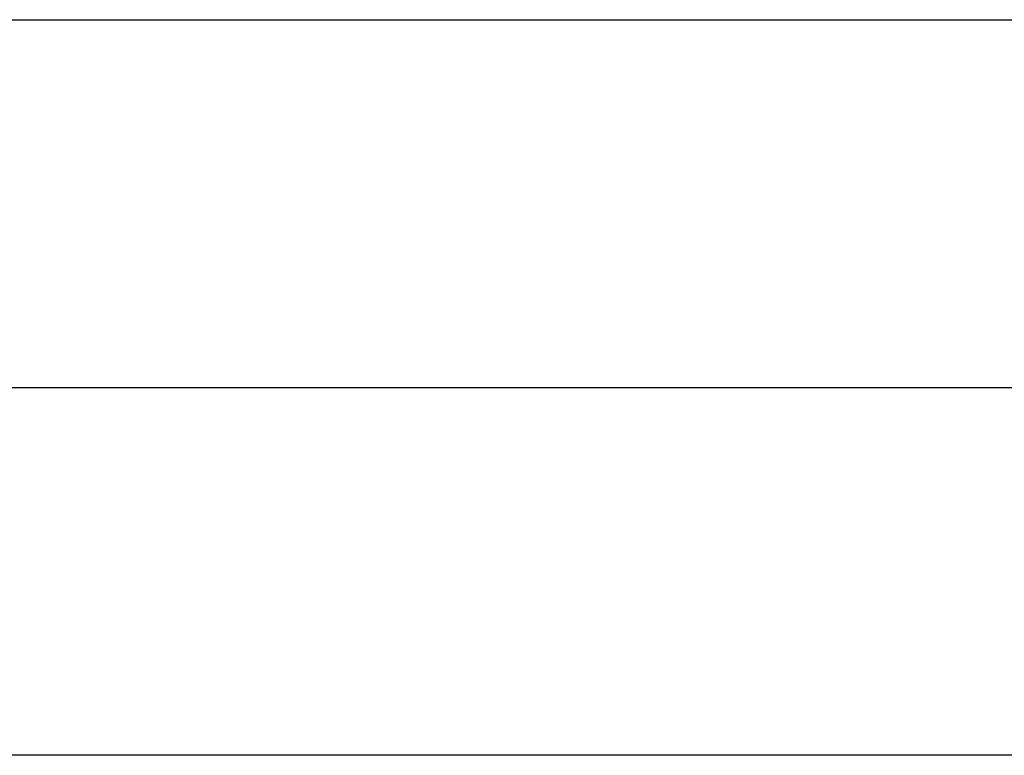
# Model space of a CAD drawing. Header units: inches. Extents: x -280 to 281, y -205 to 205.
# Tile 29 of 39: x 65.78 to 67.12, y 15.37 to 16.37. Entities that reach past the tile are written whole.
import ezdxf

# ---------------------------------------------------------------- set-up
doc = ezdxf.new("R2010")
doc.units = ezdxf.units.IN

# ---------------------------------------------------------------- blocks, each defined once
blk = doc.blocks.new('5222013360_00_G23_G27_BF_B3_B14R_Motor_Bgr_63_EEXDe_1_1__1', base_point=(-96.5, -49.2509))
at = {"color": 7, "linetype": 'Continuous'}
blk.add_line((131.5, 31.7491), (166, 31.7491), dxfattribs=at)
at = {"color": 8, "linetype": 'Continuous'}
for points, knots in [([(131.5004, 32.7491), (131.5239, 32.7491), (131.5709, 32.7491), (137.3443, 32.7491), (148.8207, 32.7491), (160.2736, 32.7491), (166, 32.7491)], [0, 0, 0, 0, 0.070479, 0.14101, 17.3203, 34.499589, 34.499589, 34.499589, 34.499589]), ([(166, 30.7491), (160.2736, 30.7491), (148.8207, 30.7491), (137.3443, 30.7491), (131.5707, 30.7491), (131.5235, 30.7491), (131.4999, 30.7491)], [0, 0, 0, 0, 17.179289, 34.358579, 34.429322, 34.500075, 34.500075, 34.500075, 34.500075])]:
    blk.add_open_spline(points, degree=3, knots=knots, dxfattribs=at)
blk = doc.blocks.new('5222013360_00_G23_G27_BF_B3_B14R_Motor_Bgr_63_EEXDe_1__2', base_point=(-96.5, -49.2509))
blk.add_blockref('5222013360_00_G23_G27_BF_B3_B14R_Motor_Bgr_63_EEXDe_1_1__1', (-96.5, -49.2509))
blk = doc.blocks.new('VordansichtA_von_', base_point=(60.25, 50))
blk.add_blockref('5222013360_00_G23_G27_BF_B3_B14R_Motor_Bgr_63_EEXDe_1__2', (-96.5, -49.2509))

msp = doc.modelspace()

# ---------------------------------------------------------------- block references
at = {"xscale": 0.5, "yscale": 0.5, "zscale": 0.5}
msp.add_blockref('VordansichtA_von_', (30.125, 25), dxfattribs=at)

doc.saveas('drawing.dxf')
